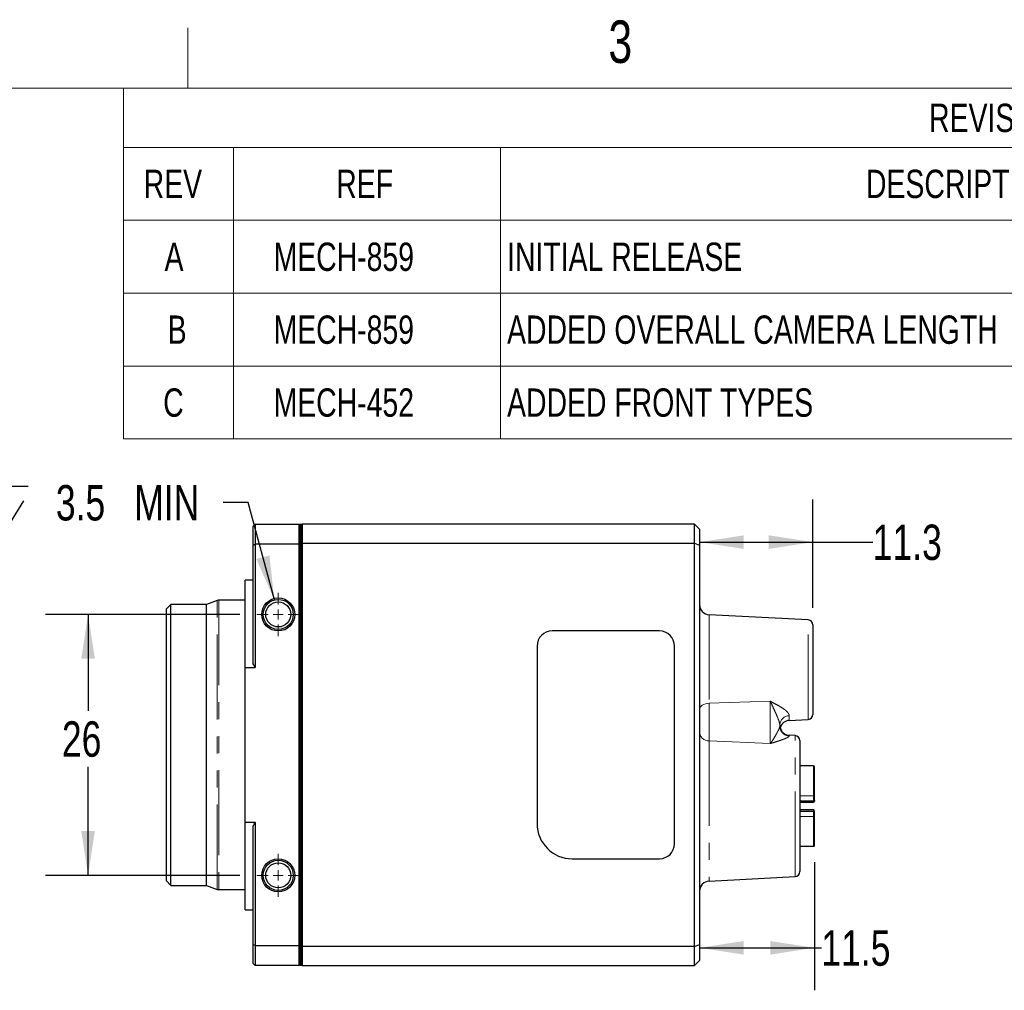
# Model space of a CAD drawing. Header units: millimetres. Extents: x 6 to 366, y 5 to 281.
# Tile 5 of 9: x 170 to 268, y 184 to 281. Entities that reach past the tile are written whole.
import ezdxf

# ---------------------------------------------------------------- set-up
doc = ezdxf.new("R2010")
doc.units = ezdxf.units.MM
doc.header["$LTSCALE"] = 1.333333
doc.linetypes.add('PHANTOM', pattern=[12.7, 6.35, -1.27, 1.27, -1.27, 1.27, -1.27])
doc.layers.add('DIMENSIONS', color=8, linetype='Continuous')
doc.layers.add('FORMAT', color=7, linetype='Continuous')
doc.styles.add('SLDTEXTSTYLE0', font='TXT', dxfattribs={"width": 0.75})
doc.styles.add('SLDTEXTSTYLE3', font='TXT', dxfattribs={"width": 0.675})
doc.dimstyles.new('SLDDIMSTYLE1', dxfattribs={"dimtxt": 3.527778, "dimasz": 4.402667, "dimexe": 0, "dimexo": 0.0625, "dimgap": 0.881944, "dimtad": 0, "dimtih": 1, "dimtoh": 1, "dimdec": 1, "dimrnd": 1e-09, "dimzin": 12, "dimdsep": 46, "dimtxsty": 'SLDTEXTSTYLE0', "dimsah": 1, "dimcen": 0.09, "dimadec": 0, "dimazin": 3, "dimtfac": 1, "dimtdec": 1, "dimtofl": 0, "dimtmove": 0, "dimatfit": 3, "dimfxl": 0, "dimfrac": 2, "dimtolj": 1, "dimtzin": 12, "dimarcsym": 0})
doc.dimstyles.new('SLDDIMSTYLE4', dxfattribs={"dimtxt": 3.527778, "dimasz": 4.402667, "dimexe": 0, "dimexo": 0.0625, "dimgap": 0.881944, "dimtad": 0, "dimtih": 1, "dimtoh": 1, "dimdec": 0, "dimrnd": 1e-09, "dimzin": 12, "dimdsep": 46, "dimtxsty": 'SLDTEXTSTYLE0', "dimsah": 1, "dimcen": 0.09, "dimadec": 0, "dimazin": 3, "dimtfac": 1, "dimtdec": 0, "dimtofl": 0, "dimtmove": 0, "dimatfit": 3, "dimfxl": 0, "dimfrac": 2, "dimtolj": 1, "dimtzin": 12, "dimarcsym": 0})
doc.dimstyles.new('SLDDIMSTYLE5', dxfattribs={"dimtxt": 3.527778, "dimasz": 4.402667, "dimexe": 0, "dimexo": 0.0625, "dimgap": 0.881944, "dimtad": 0, "dimtih": 1, "dimtoh": 1, "dimdec": 6, "dimrnd": 1e-09, "dimzin": 12, "dimdsep": 46, "dimtxsty": 'SLDTEXTSTYLE0', "dimsah": 1, "dimcen": 0, "dimadec": 0, "dimazin": 3, "dimtfac": 1, "dimtofl": 0, "dimtmove": 0, "dimatfit": 3, "dimfxl": 0, "dimfrac": 2, "dimtolj": 1, "dimtzin": 12, "dimarcsym": 0})

# ---------------------------------------------------------------- blocks, each defined once
blk = doc.blocks.new('SW_TABLEANNOTATION_0')
at = {"color": 0, "linetype": 'Continuous', "lineweight": 18}
for p, q in [((0, 0), (0, -5.89)), ((0, 0), (10.946, 0)), ((10.946, 0), (37.561, 0)), ((37.561, 0), (134.076, 0)), ((134.076, 0), (154.59, 0)), ((154.59, 0), (179.056, 0)), ((179.056, 0), (179.056, -5.89)), ((0, -5.89), (0, -13.153)), ((0, -5.89), (10.946, -5.89)), ((10.946, -5.89), (10.946, -13.153)), ((10.946, -5.89), (37.561, -5.89)), ((37.561, -5.89), (37.561, -13.153)), ((37.561, -5.89), (134.076, -5.89)), ((134.076, -5.89), (134.076, -13.153)), ((134.076, -5.89), (154.59, -5.89)), ((154.59, -5.89), (154.59, -13.153)), ((154.59, -5.89), (179.056, -5.89)), ((179.056, -5.89), (179.056, -13.153)), ((0, -13.153), (10.946, -13.153)), ((0, -13.153), (0, -20.418)), ((10.946, -13.153), (37.561, -13.153)), ((10.946, -13.153), (10.946, -20.418)), ((37.561, -13.153), (134.076, -13.153)), ((37.561, -13.153), (37.561, -20.418)), ((134.076, -13.153), (154.59, -13.153)), ((134.076, -13.153), (134.076, -20.418)), ((154.59, -13.153), (179.056, -13.153)), ((154.59, -13.153), (154.59, -20.418)), ((179.056, -13.153), (179.056, -20.418)), ((0, -20.418), (0, -27.684)), ((0, -20.418), (10.946, -20.418)), ((10.946, -20.418), (10.946, -27.684)), ((10.946, -20.418), (37.561, -20.418)), ((37.561, -20.418), (37.561, -27.684)), ((37.561, -20.418), (134.076, -20.418)), ((134.076, -20.418), (134.076, -27.684)), ((134.076, -20.418), (154.59, -20.418)), ((154.59, -20.418), (154.59, -27.684)), ((154.59, -20.418), (179.056, -20.418)), ((179.056, -20.418), (179.056, -27.684)), ((0, -27.684), (0, -34.95)), ((0, -27.684), (10.946, -27.684)), ((10.946, -27.684), (10.946, -34.95)), ((10.946, -27.684), (37.561, -27.684)), ((37.561, -27.684), (37.561, -34.95)), ((37.561, -27.684), (134.076, -27.684)), ((134.076, -27.684), (134.076, -34.95)), ((134.076, -27.684), (154.59, -27.684)), ((154.59, -27.684), (154.59, -34.95)), ((154.59, -27.684), (179.056, -27.684)), ((179.056, -27.684), (179.056, -34.95)), ((0, -34.95), (10.946, -34.95)), ((10.946, -34.95), (37.561, -34.95)), ((37.561, -34.95), (134.076, -34.95)), ((134.076, -34.95), (154.59, -34.95)), ((154.59, -34.95), (179.056, -34.95))]:
    blk.add_line(p, q, dxfattribs=at)
at = {"color": 0, "linetype": 'Continuous', "lineweight": 0, "attachment_point": 1, "style": 'SLDTEXTSTYLE0'}
for s, insert, char_height in [('REVISIONS', (80.298, -1.541), 2.8222), ('REV', (2, -8.117), 2.8222), ('REF', (21.191, -8.117), 2.8222), ('DESCRIPTION', (74.005, -8.117), 2.82222), ('DATE', (139.729, -8.117), 2.8222), ('DRAWN BY', (156.977, -8.117), 2.8222), ('A', (4.08, -15.382), 2.822), ('MECH-859', (14.948, -15.382), 2.8222), ('INITIAL RELEASE', (38.228, -15.382), 2.82222), ('2022-03-28', (134.743, -15.382), 2.8222), ('AR', (164.288, -15.382), 2.8222), ('B', (4.394, -22.647), 2.822), ('MECH-859', (14.948, -22.647), 2.8222), ('ADDED OVERALL CAMERA LENGTH', (38.228, -22.647), 2.82222), ('2023-01-06', (134.743, -22.647), 2.8222), ('AR', (164.288, -22.647), 2.8222), ('C', (3.944, -29.913), 2.822), ('MECH-452', (14.948, -29.913), 2.8222), ('ADDED FRONT TYPES', (38.228, -29.913), 2.82222), ('2025-03-03', (134.743, -29.913), 2.8222), ('SD', (164.484, -29.913), 2.8222)]:
    blk.add_mtext(s, dxfattribs=dict(at, insert=insert, char_height=char_height))
blk = doc.blocks.new('_D_3')
at = {"layer": 'DIMENSIONS', "color": 8}
for p, q in [((248.743, 197.138), (248.743, 184.374)), ((237.293, 188.607), (248.743, 188.607)), ((248.743, 188.607), (249.437, 188.607))]:
    blk.add_line(p, q, dxfattribs=at)
for points in [[(237.293, 188.607), (241.695, 187.93), (241.695, 189.284)], [(248.743, 188.607), (244.34, 189.284), (244.34, 187.93)]]:
    blk.add_solid(points, dxfattribs=at)
at = {"layer": 'DIMENSIONS', "color": 8, "insert": (249.437, 190.352), "char_height": 3.5278, "attachment_point": 1, "style": 'SLDTEXTSTYLE0'}
blk.add_mtext('11.5', dxfattribs=at)
blk = doc.blocks.new('_D_4')
at = {"layer": 'DIMENSIONS', "color": 8}
for p, q in [((248.593, 222.481), (248.593, 233.27)), ((237.293, 229.037), (248.593, 229.037)), ((248.593, 229.037), (254.556, 229.037))]:
    blk.add_line(p, q, dxfattribs=at)
for points in [[(237.293, 229.037), (241.695, 228.359), (241.695, 229.714)], [(248.593, 229.037), (244.19, 229.714), (244.19, 228.359)]]:
    blk.add_solid(points, dxfattribs=at)
at = {"layer": 'DIMENSIONS', "color": 8, "insert": (254.556, 230.782), "char_height": 3.5278, "attachment_point": 1, "style": 'SLDTEXTSTYLE0'}
blk.add_mtext('11.3', dxfattribs=at)
blk = doc.blocks.new('_D_5')
at = {"layer": 'DIMENSIONS', "color": 8}
for p, q in [((191.449, 221.83), (172.1, 221.83)), ((176.333, 221.83), (176.333, 212.236)), ((176.333, 195.83), (176.333, 206.631)), ((191.449, 195.83), (172.1, 195.83))]:
    blk.add_line(p, q, dxfattribs=at)
for points in [[(176.333, 221.83), (175.656, 217.427), (177.01, 217.427)], [(176.333, 195.83), (177.01, 200.233), (175.656, 200.233)]]:
    blk.add_solid(points, dxfattribs=at)
at = {"layer": 'DIMENSIONS', "color": 8, "insert": (173.726, 211.179), "char_height": 3.5278, "attachment_point": 1, "style": 'SLDTEXTSTYLE0'}
blk.add_mtext('26', dxfattribs=at)
blk = doc.blocks.new('SW_SYMBOL_HOLE_DEPTH')
at = {"layer": 'DIMENSIONS', "color": 0}
for p, q in [((0, 1167), (1067, 1167)), ((533, 1167), (533, 100)), ((133, 740), (533, 100)), ((933, 740), (533, 100))]:
    blk.add_line(p, q, dxfattribs=at)
blk = doc.blocks.new('_D_6')
at = {"layer": 'DIMENSIONS'}
for p, q in [((192.305, 232.978), (189.785, 232.978)), ((194.904, 223.279), (192.305, 232.978))]:
    blk.add_line(p, q, dxfattribs=at)
blk.add_solid([(194.904, 223.279), (194.419, 227.707), (193.111, 227.356)], dxfattribs=at)
at = {"layer": 'DIMENSIONS', "xscale": 0.003379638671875, "yscale": 0.003379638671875, "zscale": 0.003379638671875}
blk.add_blockref('SW_SYMBOL_HOLE_DEPTH', (166.755, 230.665), dxfattribs=at)
at = {"layer": 'DIMENSIONS', "char_height": 3.5278, "attachment_point": 1}
for s, insert, style in [('4X M3 - 6H', (141.773, 234.723), 'SLDTEXTSTYLE3'), ('3.5', (173.122, 234.723), 'SLDTEXTSTYLE0'), ('MIN', (180.936, 234.723), 'SLDTEXTSTYLE0')]:
    blk.add_mtext(s, dxfattribs=dict(at, insert=insert, style=style))
blk = doc.blocks.new('SW_CENTERMARKSYMBOL_0')
at = {"color": 0, "linetype": 'Continuous', "lineweight": 18}
for p, q in [((0, 1), (0, 2.15)), ((-1, 0), (-2.15, 0)), ((0, 0), (-0.5, 0)), ((0, 0), (0, 0.5)), ((0, 0), (0, -0.5)), ((0, 0), (0.5, 0)), ((1, 0), (2.15, 0)), ((0, -1), (0, -2.15))]:
    blk.add_line(p, q, dxfattribs=at)
blk = doc.blocks.new('SW_CENTERMARKSYMBOL_1')
at = {"color": 0, "linetype": 'Continuous', "lineweight": 18}
for p, q in [((0, 1), (0, 2.15)), ((-1, 0), (-2.15, 0)), ((0, 0), (-0.5, 0)), ((0, 0), (0, 0.5)), ((0, 0), (0, -0.5)), ((0, 0), (0.5, 0)), ((1, 0), (2.15, 0)), ((0, -1), (0, -2.15))]:
    blk.add_line(p, q, dxfattribs=at)

msp = doc.modelspace()

# ---------------------------------------------------------------- linework, layer by layer
at = {"color": 7, "linetype": 'Continuous', "lineweight": 25}
for p, q in [((192.7925547, 230.6299931), (192.9925547, 230.8299931)), ((192.9925547, 230.8299931), (192.9925547, 228.8299931)), ((192.9925547, 230.8299931), (197.3925547, 230.8299931)), ((197.3925547, 228.8299931), (197.3925547, 230.8299931)), ((197.3925547, 230.8299931), (197.4925547, 230.7299931)), ((197.3984046, 230.8299931), (197.6925547, 230.8299931)), ((197.5925547, 230.7299931), (197.4925547, 230.7299931)), ((197.4925547, 230.7299931), (197.4925547, 228.7885718)), ((197.6925547, 230.8299931), (197.5925547, 230.7299931)), ((197.5925547, 228.8885718), (197.5925547, 230.7299931)), ((197.6925547, 230.8299931), (197.6925547, 228.9299931)), ((236.7925547, 230.8299931), (197.6925547, 230.8299931)), ((236.7925547, 228.9299931), (236.7925547, 230.8299931)), ((236.7925547, 230.8299931), (237.2925547, 230.3299931)), ((192.7925547, 228.7471504), (192.7925547, 230.6299931)), ((197.4925547, 230.6299931), (197.5925547, 230.6299931)), ((237.2925547, 230.3299931), (237.2925547, 228.7228863)), ((192.7925547, 228.7471504), (192.9925547, 228.8299931)), ((192.7925547, 216.9102546), (192.7925547, 228.7471504)), ((197.3925547, 228.8299931), (192.9925547, 228.8299931)), ((192.9925547, 228.8299931), (192.9925547, 216.5456023)), ((197.3925547, 228.8299931), (197.4925547, 228.7885718)), ((197.3925547, 188.8299931), (197.3925547, 228.8299931)), ((197.4925547, 228.7885718), (197.4925547, 188.8714145)), ((197.6925547, 228.9299931), (197.5925547, 228.8885718)), ((197.5925547, 188.7714145), (197.5925547, 228.8885718)), ((197.6925547, 228.9299931), (236.7925547, 228.9299931)), ((197.6925547, 228.9299931), (197.6925547, 188.7299931)), ((236.7925547, 228.9299931), (237.2925547, 228.7228863)), ((236.7925547, 188.7299931), (236.7925547, 228.9299931)), ((237.2925547, 228.7228863), (237.2925547, 188.9370999)), ((197.5925547, 228.6299931), (197.4925547, 228.6299931)), ((192.7925547, 225.2549931), (191.9925547, 225.2549931)), ((191.9925547, 216.5456023), (191.9925547, 225.2549931)), ((184.5875547, 222.8299931), (184.1125547, 222.3549931)), ((188.1248768, 222.8299931), (184.5875547, 222.8299931)), ((184.5875547, 208.8299931), (184.5875547, 222.8299931)), ((189.2097081, 223.2248394), (188.1248768, 222.8299931)), ((188.1248768, 194.8299931), (188.1248768, 222.8299931)), ((191.9925547, 223.2549931), (189.3807182, 223.2549931)), ((184.1125547, 222.3549931), (184.1125547, 208.8299931)), ((248.1187227, 221.2866955), (238.2402188, 221.8044059)), ((233.2925547, 220.1799931), (222.5925547, 220.1799931)), ((248.5925547, 220.7873807), (248.5925547, 211.8726055)), ((221.0925547, 218.6799931), (221.0925547, 200.9799931)), ((234.7925547, 198.9799931), (234.7925547, 218.6799931)), ((191.9925547, 201.1143839), (191.9925547, 216.5456023)), ((191.9925547, 216.5456023), (192.9925547, 216.5456023)), ((246.2402188, 211.2748425), (248.1187227, 211.3732907)), ((245.2925547, 210.8298782), (245.2925547, 210.7009644)), ((245.2933647, 210.7229939), (245.2938592, 210.7178566)), ((245.2993132, 210.6611929), (245.3027821, 210.6251536)), ((246.8187227, 209.7548256), (246.2402188, 209.7851437)), ((247.2925547, 209.2555108), (247.2925547, 196.2044754)), ((184.1125547, 208.8299931), (184.1125547, 195.3049931)), ((184.5875547, 194.8299931), (184.5875547, 208.8299931)), ((248.6425547, 206.7383168), (247.2925547, 206.7383168)), ((247.2925547, 203.2549931), (248.6425547, 203.2549931)), ((248.7425547, 203.6549931), (248.7425547, 203.701017)), ((247.2925547, 203.1099931), (248.6425547, 203.1099931)), ((248.6425547, 202.3499931), (247.2925547, 202.3499931)), ((248.6425547, 202.2049931), (247.2925547, 202.2049931)), ((248.7425547, 202.1049931), (248.7425547, 202.2014981)), ((248.7425547, 201.7589692), (248.7425547, 201.8049931)), ((191.9925547, 201.1143839), (192.9925547, 201.1143839)), ((191.9925547, 192.4049931), (191.9925547, 201.1143839)), ((192.7925547, 188.9128358), (192.7925547, 200.7497317)), ((192.9925547, 201.1143839), (192.9925547, 188.8299931)), ((247.2925547, 198.7216694), (248.6425547, 198.7216694)), ((224.5925547, 197.4799931), (233.2925547, 197.4799931)), ((238.2402188, 195.2555803), (246.8187227, 195.7051606)), ((184.1125547, 195.3049931), (184.5875547, 194.8299931)), ((184.5875547, 194.8299931), (188.1248768, 194.8299931)), ((188.1248768, 194.8299931), (189.2097081, 194.4351468)), ((189.3807182, 194.4049931), (191.9925547, 194.4049931)), ((191.9925547, 192.4049931), (192.7925547, 192.4049931)), ((192.9925547, 188.8299931), (192.7925547, 188.9128358)), ((192.7925547, 187.0299931), (192.7925547, 188.9128358)), ((192.9925547, 188.8299931), (197.3925547, 188.8299931)), ((192.9925547, 188.8299931), (192.9925547, 186.8299931)), ((197.3925547, 188.8299931), (197.4925547, 188.8714145)), ((197.3925547, 186.8299931), (197.3925547, 188.8299931)), ((197.4925547, 189.0299931), (197.5925547, 189.0299931)), ((197.4925547, 188.8714145), (197.4925547, 186.9299931)), ((197.6925547, 188.7299931), (197.5925547, 188.7714145)), ((197.5925547, 186.9299931), (197.5925547, 188.7714145)), ((236.7925547, 188.7299931), (197.6925547, 188.7299931)), ((197.6925547, 188.7299931), (197.6925547, 186.8299931)), ((236.7925547, 188.7299931), (237.2925547, 188.9370999)), ((236.7925547, 186.8299931), (236.7925547, 188.7299931)), ((237.2925547, 188.9370999), (237.2925547, 187.3299931)), ((192.9925547, 186.8299931), (192.7925547, 187.0299931)), ((197.3925547, 186.8299931), (192.9925547, 186.8299931)), ((197.3925547, 186.8299931), (197.4925547, 186.9299931)), ((197.6925547, 186.8299931), (197.3987288, 186.8299931)), ((197.5925547, 187.0299931), (197.4925547, 187.0299931)), ((197.4925547, 186.9299931), (197.5925547, 186.9299931)), ((197.6925547, 186.8299931), (197.5925547, 186.9299931)), ((197.6925547, 186.8299931), (236.7925547, 186.8299931)), ((237.2925547, 187.3299931), (236.7925547, 186.8299931))]:
    msp.add_line(p, q, dxfattribs=at)
at = {"color": 8, "linetype": 'PHANTOM', "lineweight": 18}
for p, q in [((189.2097081, 194.4351468), (189.2097081, 223.2248394)), ((189.3807182, 223.2549931), (189.3807182, 194.4049931)), ((238.2402188, 221.8044059), (238.2402188, 212.9787344)), ((248.1187227, 211.3732907), (248.1187227, 221.2866955)), ((244.3448907, 213.1745866), (238.2402188, 212.9787344)), ((244.3448907, 208.9562931), (244.3448907, 213.1745866)), ((238.2402188, 212.9787344), (238.2402188, 209.2347192)), ((246.2402188, 211.7371753), (246.2402188, 211.2748425)), ((238.2402188, 209.2347192), (238.2402188, 195.2555803)), ((244.3448907, 208.9562931), (238.2402188, 209.2347192)), ((246.2402188, 209.7851437), (246.2402188, 209.7126028)), ((246.8187227, 195.7051606), (246.8187227, 209.7548256)), ((248.6425547, 206.7257878), (247.2925547, 206.7257878)), ((248.6425547, 206.7257878), (248.6425547, 206.7383168)), ((248.6425547, 203.754322), (248.6425547, 206.7257878)), ((247.2925547, 203.754322), (248.6425547, 203.754322)), ((248.6425547, 203.2549931), (248.6425547, 203.754322)), ((248.6425547, 203.2549931), (248.6425547, 203.1099931)), ((248.6425547, 202.2049931), (248.6425547, 202.3499931)), ((248.6425547, 201.7056643), (248.6425547, 202.2049931)), ((248.6425547, 201.7056643), (247.2925547, 201.7056643)), ((248.6425547, 198.7341984), (248.6425547, 201.7056643)), ((247.2925547, 198.7341984), (248.6425547, 198.7341984)), ((248.6425547, 198.7216694), (248.6425547, 198.7341984))]:
    msp.add_line(p, q, dxfattribs=at)
at = {"color": 8, "linetype": 'PHANTOM', "lineweight": 18, "flags": 128}
msp.add_lwpolyline([(238.2402188, 212.9787344), (238.0527502, 212.961711), (237.873895, 212.9233415), (237.710077, 212.8650041), (237.5671803, 212.788794), (237.4503375, 212.6974487), (237.3637452, 212.5942489), (237.3105136, 212.4829014), (237.2925547, 212.3674056)], dxfattribs=at)
at = {"color": 7, "linetype": 'Continuous', "lineweight": 25}
for centre, radius in [((195.2925547, 221.8299931), 1.65), ((195.2925547, 221.8299931), 1.5), ((195.2925547, 221.8299931), 1.25), ((195.2925547, 195.8299931), 1.65), ((195.2925547, 195.8299931), 1.5), ((195.2925547, 195.8299931), 1.25)]:
    msp.add_circle(centre, radius, dxfattribs=at)
for centre, radius, start, end in [((189.3807182, 222.7549931), 0.5, 90, 110), ((238.2925547, 222.8030355), 1, 180, 267), ((248.0925547, 220.7873807), 0.5, 0, 87), ((222.5925547, 218.6799931), 1.5, 90, 180), ((233.2925547, 218.6799931), 1.5, 0, 90), ((178.4925547, 208.8299931), 16.425, 28.017933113, 29.468760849), ((246.2925547, 210.276213), 1, 93, 165.29868613), ((248.0925547, 211.8726055), 0.5, 273, 0), ((246.2925547, 210.7837732), 1, 189.100822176, 267), ((246.7925547, 209.2555108), 0.5, 0, 87), ((248.6425547, 206.6383168), 0.1, 0, 90), ((248.6425547, 203.3549931), 0.1, 270, 0), ((248.6425547, 203.2099931), 0.1, 270, 0), ((248.6425547, 202.2499931), 0.1, 0, 90), ((248.6425547, 202.1049931), 0.1, 360, 90), ((178.4925547, 208.8299931), 16.425, 330.531239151, 331.982066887), ((224.5925547, 200.9799931), 3.5, 180, 270), ((233.2925547, 198.9799931), 1.5, 270, 0), ((248.6425547, 198.8216694), 0.1, 270, 0), ((246.7925547, 196.2044754), 0.5, 273, 0), ((189.3807182, 194.9049931), 0.5, 250, 270), ((238.2925547, 194.2569508), 1, 93, 180)]:
    msp.add_arc(centre, radius, start, end, dxfattribs=at)
at = {"color": 8, "linetype": 'PHANTOM', "lineweight": 18}
for centre, radius, start, end in [((246.2434771, 210.7852099), 0.951971, 90.196110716, 177.310586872), ((238.2243336, 210.1686152), 0.934031, 183.979589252, 270.974479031), ((246.2868026, 210.7057704), 0.9942595, 180.276951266, 267.31455035), ((248.6440963, 206.6273286), 0.0984713, 0.92602718, 90.897019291), ((248.6660131, 203.6350221), 0.1215843, 50.984169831, 101.124372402), ((248.6660131, 201.8249641), 0.1215843, 258.875627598, 309.015830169), ((248.6440963, 198.8326576), 0.0984713, 269.102980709, 359.07397282)]:
    msp.add_arc(centre, radius, start, end, dxfattribs=at)
for points, knots in [([(244.3448907, 213.1745866), (244.3473224, 213.1733045), (244.4586896, 213.1145888), (244.7438433, 212.9658811), (245.1886766, 212.7279594), (245.6042264, 212.4744015), (245.9140428, 212.2405885), (246.0678012, 212.0875349), (246.1993528, 211.9163658), (246.2214328, 211.8195487), (246.2402188, 211.7371753)], [0, 0, 0, 0, 0.0027835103, 0.1274789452, 0.3274977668, 0.5270285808, 0.6616457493, 0.7958778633, 0.8263298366, 1, 1, 1, 1]), ([(244.3448907, 213.1745866), (244.3460838, 213.1721685), (244.4013901, 213.0600826), (244.5360127, 212.7774585), (244.750737, 212.3009641), (244.9591506, 211.8314409), (245.1199258, 211.4491801), (245.2487679, 211.126353), (245.2768467, 210.9362349), (245.2925547, 210.8298782)], [0, 0, 0, 0, 0.0033415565, 0.1548899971, 0.3768106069, 0.5996687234, 0.7215171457, 0.8442097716, 1, 1, 1, 1]), ([(244.3448907, 208.9562931), (244.3460779, 208.9578076), (244.4010965, 209.0279962), (244.5311036, 209.208498), (244.736439, 209.5381248), (244.9389412, 209.89279), (245.1037928, 210.2007795), (245.2447762, 210.4747947), (245.2755176, 210.6203158), (245.2925547, 210.7009644)], [0, 0, 0, 0, 0.0032738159, 0.1517167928, 0.3583972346, 0.5663341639, 0.6996929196, 0.8335681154, 1, 1, 1, 1]), ([(246.2402188, 209.7126028), (246.2324268, 209.6936445), (246.21683, 209.6556964), (246.0933368, 209.5755545), (245.8847498, 209.4773206), (245.5627942, 209.3532111), (245.1553967, 209.2159227), (244.7321622, 209.0816849), (244.458053, 208.9936478), (244.3472588, 208.9570748), (244.3448907, 208.9562931)], [0, 0, 0, 0, 0.10869188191, 0.21756453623, 0.36198048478, 0.5067875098, 0.69101037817, 0.87555679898, 0.99734010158, 1, 1, 1, 1])]:
    msp.add_open_spline(points, degree=3, knots=knots, dxfattribs=at)
at = {"color": 7, "linetype": 'Continuous', "lineweight": 25}
for points, knots in [([(248.7425547, 203.7294898), (248.7425547, 203.8983119), (248.7425547, 204.2360439), (248.7425547, 204.7176846), (248.7425547, 205.1715391), (248.7425547, 205.5845691), (248.7425547, 205.9461461), (248.7425547, 206.2424727), (248.7425547, 206.4786489), (248.7425547, 206.578821), (248.7425547, 206.6289201)], [0, 0, 0, 0, 0.1226991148, 0.2454620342, 0.372669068, 0.4999994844, 0.6272064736, 0.7545368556, 0.8772365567, 1, 1, 1, 1]), ([(248.7425547, 203.3549931), (248.7425547, 203.356472), (248.7425547, 203.3594475), (248.7425547, 203.3833021), (248.7425547, 203.4199274), (248.7425547, 203.4691321), (248.7425547, 203.5279177), (248.7425547, 203.5931353), (248.7425547, 203.6620554), (248.7425547, 203.706924), (248.7425547, 203.7294898)], [0, 0, 0, 0, 0.1242314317, 0.2499608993, 0.3735176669, 0.4999622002, 0.6235154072, 0.749959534, 0.8742469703, 1, 1, 1, 1]), ([(248.7425547, 203.2753837), (248.7425547, 203.2650143), (248.7425547, 203.2158369), (248.7425547, 203.2125707), (248.7425547, 203.2099931)], [0, 0, 0, 0, 0.2108569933, 1, 1, 1, 1]), ([(248.7425547, 203.2753837), (248.7425547, 203.2650143), (248.7425547, 203.2158369), (248.7425547, 203.2125707), (248.7425547, 203.2099931)], [0, 0, 0, 0, 0.2108569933, 1, 1, 1, 1]), ([(248.7425547, 201.7304965), (248.7425547, 201.7527922), (248.7425547, 201.7976525), (248.7425547, 201.8660782), (248.7425547, 201.9315717), (248.7425547, 201.9900221), (248.7425547, 202.0397168), (248.7425547, 202.076288), (248.7425547, 202.1007651), (248.7425547, 202.1035783), (248.7425547, 202.1049931)], [0, 0, 0, 0, 0.1242314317, 0.2499608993, 0.3735176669, 0.4999622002, 0.6235154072, 0.749959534, 0.8742469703, 1, 1, 1, 1]), ([(248.7425547, 198.8310662), (248.7425547, 198.8811541), (248.7425547, 198.9813559), (248.7425547, 199.2173724), (248.7425547, 199.5137317), (248.7425547, 199.8751669), (248.7425547, 200.2883045), (248.7425547, 200.7420727), (248.7425547, 201.2238345), (248.7425547, 201.5615799), (248.7425547, 201.7304965)], [0, 0, 0, 0, 0.1226991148, 0.2454620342, 0.372669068, 0.4999994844, 0.6272064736, 0.7545368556, 0.8772365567, 1, 1, 1, 1])]:
    msp.add_open_spline(points, degree=3, knots=knots, dxfattribs=at)
at = {"layer": 'FORMAT', "color": 7, "linetype": 'Continuous', "lineweight": 18}
for p, q in [((186.2666667, 280.3013333), (186.2666667, 274.2653333)), ((13.6, 274.2666667), (358.9333333, 274.2666667))]:
    msp.add_line(p, q, dxfattribs=at)

# ---------------------------------------------------------------- block references
at = {"color": 7, "linetype": 'Continuous', "lineweight": 0}
msp.add_blockref('SW_TABLEANNOTATION_0', (179.877226, 274.2666667), dxfattribs=at)
at = {"color": 8, "linetype": 'Continuous', "lineweight": 0}
for name, p in [('SW_CENTERMARKSYMBOL_0', (195.2925547, 221.8299931)), ('SW_CENTERMARKSYMBOL_1', (195.2925547, 195.8299931))]:
    msp.add_blockref(name, p, dxfattribs=at)

# ---------------------------------------------------------------- texts
at = {"layer": 'FORMAT', "insert": (229.390706, 281.0214977), "char_height": 4.2333333, "attachment_point": 2, "style": 'SLDTEXTSTYLE0'}
msp.add_mtext('3', dxfattribs=at)

# ---------------------------------------------------------------- dimensions: what is measured, and where the dimension line sits
at = {"layer": 'DIMENSIONS'}
dim = msp.add_diameter_dim_2p(p1=(195.6807833, 220.3811044), p2=(194.9043261, 223.2788819), text='4X M3 - 6H {\\fGDT;x} 3.5\\P', dimstyle='SLDDIMSTYLE5', override={"dimpost": '<>'}, dxfattribs=at)
dim.commit()
dim.dimension.update_dxf_attribs({"geometry": '_D_6', "text_midpoint": (165.7786676, 232.9784952), "dimtype": 163})
at = {"layer": 'DIMENSIONS', "color": 8}
for base, p1, p2, picture, middle in [((248.5925547, 229.036715), (237.2925547, 230.3299931), (248.5925547, 220.7873807), '_D_4', (259.1164417, 229.036715)), ((248.7425547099, 188.6069708), (237.2925547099, 187.3299931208), (248.7425547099, 198.8310661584), '_D_3', (253.9970690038, 188.6069708))]:
    dim = msp.add_linear_dim(base=base, p1=p1, p2=p2, dimstyle='SLDDIMSTYLE1', dxfattribs=at)
    dim.commit()
    dim.dimension.update_dxf_attribs({"geometry": picture, "text_midpoint": middle, "dimtype": 160})
dim = msp.add_linear_dim(base=(176.3329765, 195.8299931), p1=(193.1425547, 221.8299931), p2=(193.1425547, 195.8299931), angle=90, dimstyle='SLDDIMSTYLE4', dxfattribs=at)
dim.commit()
dim.dimension.update_dxf_attribs({"geometry": '_D_5', "text_midpoint": (176.3329765, 209.43376), "dimtype": 160})

doc.saveas('drawing.dxf')
